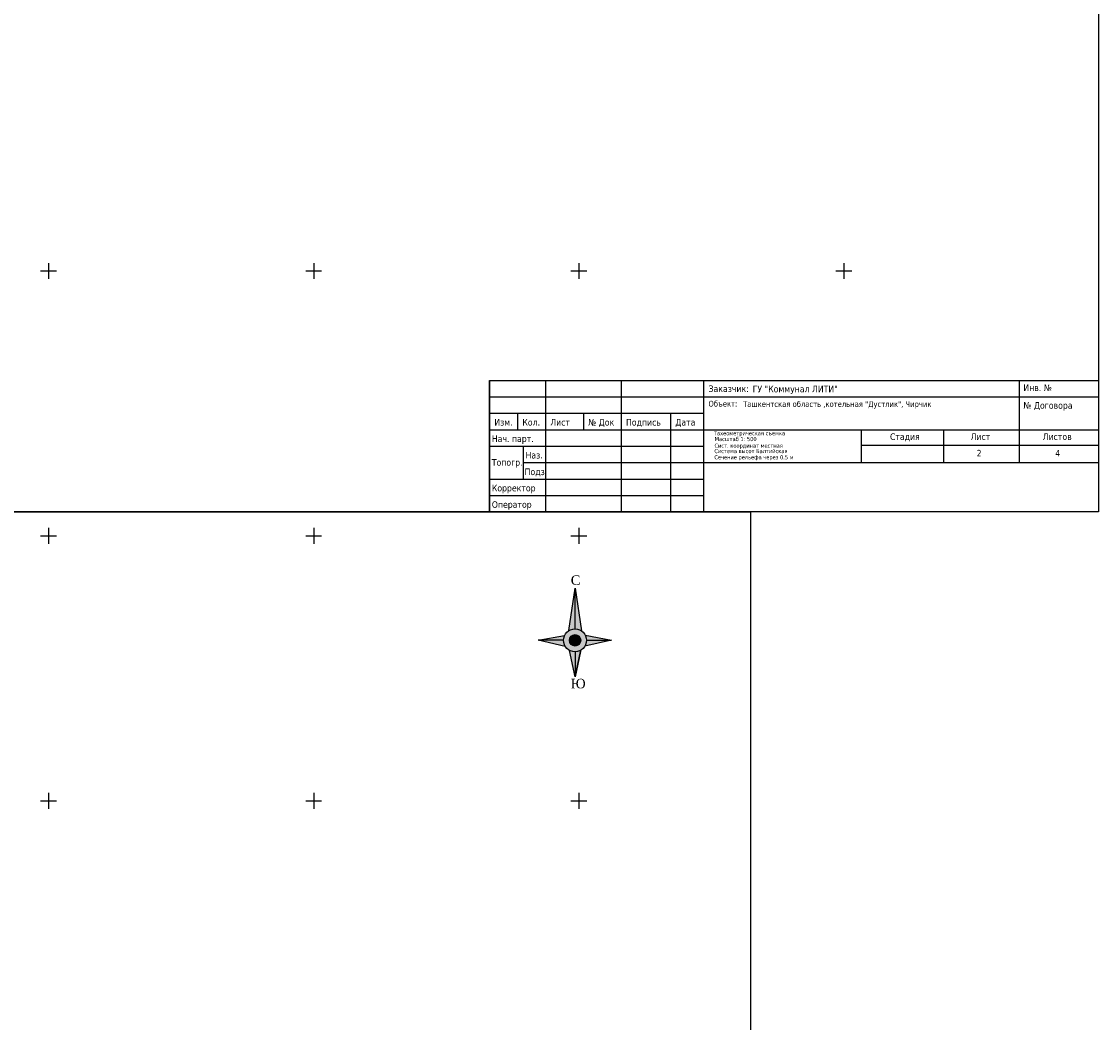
# Model space of a CAD drawing. Header units: metres. Extents: x 548732 to 549770, y 4592490 to 4594056.
# Tile 45 of 61: x 549495 to 549699, y 4593279 to 4593468. Entities that reach past the tile are written whole.
import ezdxf

# ---------------------------------------------------------------- set-up
doc = ezdxf.new("R2010")
doc.units = ezdxf.units.M
doc.header["$PDMODE"] = 32
doc.header["$PDSIZE"] = 0.3
for name, color, linetype in [('(001) Сетка', 92, 'Continuous'), ('(002) Рамка', 7, 'Continuous'), ('shtamp_роза-ветров', 7, 'Continuous')]:
    doc.layers.add(name, color=color, linetype=linetype)
doc.styles.get("Standard").update_dxf_attribs({"font": 'simplex.shx'})

# ---------------------------------------------------------------- blocks, each defined once
blk = doc.blocks.new('RV')
at = {"layer": 'shtamp_роза-ветров', "ltscale": 0.5}
for color, points in [(0, [(0, 32.91), (0, 7.23, 0.147358), (-4, 6.03)]), (6, [(0, 32.91), (0, 7.23, -0.147358), (4, 6.03)]), (2, [(-6.57, 3.03), (-23.19, 0), (-7.23, 0, -0.108367)]), (40, [(3.58, 0, 1), (-3.58, 0, 1)]), (2, [(7.23, 0, 0.135091), (6.22, 3.7), (22.95, 0)]), (7, [(7.23, 0, -0.135091), (6.22, -3.7), (22.95, 0)]), (7, [(-7.23, 0, 0.135091), (-6.22, -3.7), (-22.95, 0)]), (0, [(0, -7.23, -0.127803), (-3.52, -6.32), (0, -22.95)]), (6, [(0, -7.23, 0.127803), (3.52, -6.32), (0, -22.95)])]:
    blk.add_hatch(color=color, dxfattribs=at).paths.add_polyline_path(points)
h = blk.add_hatch(color=72, dxfattribs=at)
h.paths.add_polyline_path([(7.23, 0, 1), (-7.23, 0, 1)])
h.paths.add_polyline_path([(-3.58, 0, -1), (3.58, 0, -1)], flags=16)
at = {"layer": 'shtamp_роза-ветров', "linetype": 'Continuous', "ltscale": 5}
for points in [[(-3.88, 6.1), (0, 32.91), (4, 6.03)], [(0, 7.23), (0, 32.91)], [(-6.13, -3.84), (-23.19, 0), (-6.57, 3.03)], [(-7.23, 0), (-23.19, 0)], [(-7.23, 0), (-23.19, 0)], [(6.45, 3.27), (22.95, 0), (6.22, -3.7)], [(0, -22.95), (0, -22.95), (3.4, -7.03), (0, -22.95), (-3.52, -6.32)], [(0, -22.95), (3.56, -6.3)]]:
    blk.add_lwpolyline(points, dxfattribs=at)
at = {"layer": 'shtamp_роза-ветров', "ltscale": 0.5}
for points in [[(0, 7.23), (0, 32.91)], [(-7.23, 0), (-23.19, 0)], [(-7.23, 0), (-23.19, 0)], [(7.23, 0), (22.95, 0)], [(0, -7.23), (0, -22.95)]]:
    blk.add_lwpolyline(points, dxfattribs=at)
at = {"layer": 'shtamp_роза-ветров', "color": 0, "ltscale": 0.5, "const_width": 0.4}
blk.add_lwpolyline([(-3.52, -6.32, -0.391931), (-6.57, 3.03, -0.459903), (4, 6.03, -0.129847), (6.45, 3.27, -0.256992), (6.22, -3.7, -0.405845), (-3.52, -6.32, -0.053016)], format="xyb", dxfattribs=at)
at = {"layer": 'shtamp_роза-ветров', "linetype": 'Continuous', "ltscale": 5}
for radius in [7.23, 3.58]:
    blk.add_circle((0, 0), radius, dxfattribs=at)
at = {"layer": 'shtamp_роза-ветров', "ltscale": 0.5}
blk.add_point((0, 0), dxfattribs=at)
at = {"layer": 'shtamp_роза-ветров', "color": 0, "ltscale": 0.5, "char_height": 6, "width": 6.968, "attachment_point": 1}
for s, insert in [('{\\fTimes New Roman|b0|i0|c204|p18;C}', (-2.68, 40.85)), ('{\\fTimes New Roman|b0|i0|c204|p18;Ю}', (-2.68, -24.2))]:
    blk.add_mtext(s, dxfattribs=dict(at, insert=insert))

msp = doc.modelspace()

# ---------------------------------------------------------------- linework, layer by layer
at = {"layer": '(001) Сетка'}
for p, q in [((549500.51, 4593422), (549500.51, 4593419)), ((549550.51, 4593422), (549550.51, 4593419)), ((549600.51, 4593422), (549600.51, 4593419)), ((549650.51, 4593422), (549650.51, 4593419)), ((549499.01, 4593420.5), (549502.01, 4593420.5)), ((549549.01, 4593420.5), (549552.01, 4593420.5)), ((549599.01, 4593420.5), (549602.01, 4593420.5)), ((549649.01, 4593420.5), (549652.01, 4593420.5)), ((549499.01, 4593370.5), (549502.01, 4593370.5)), ((549500.51, 4593372), (549500.51, 4593369)), ((549549.01, 4593370.5), (549552.01, 4593370.5)), ((549550.51, 4593372), (549550.51, 4593369)), ((549599.01, 4593370.5), (549602.01, 4593370.5)), ((549600.51, 4593372), (549600.51, 4593369)), ((549500.51, 4593322), (549500.51, 4593319)), ((549550.51, 4593322), (549550.51, 4593319)), ((549600.51, 4593322), (549600.51, 4593319)), ((549499.01, 4593320.5), (549502.01, 4593320.5)), ((549549.01, 4593320.5), (549552.01, 4593320.5)), ((549599.01, 4593320.5), (549602.01, 4593320.5))]:
    msp.add_line(p, q, dxfattribs=at)
at = {"layer": '(002) Рамка'}
for points in [[(549108.19, 4593715.53), (549698.54, 4593715.53), (549698.54, 4593375.02), (549108.19, 4593375.02)], [(548864.93, 4593375.02), (549632.93, 4593375.02), (549632.93, 4593034.5), (548864.93, 4593034.5)]]:
    msp.add_lwpolyline(points, close=True, dxfattribs=at)
at = {"layer": '(002) Рамка', "flags": 128}
msp.add_lwpolyline([(549698.54, 4593375.02), (549583.69, 4593375.02), (549583.69, 4593399.85), (549698.54, 4593399.85)], close=True, dxfattribs=at)
for points in [[(549583.69, 4593399.85), (549698.54, 4593399.85)], [(549583.69, 4593399.85), (549583.69, 4593375.02)], [(549583.69, 4593399.85), (549624.04, 4593399.85)], [(549594.25, 4593399.85), (549594.25, 4593375.02)], [(549608.52, 4593399.85), (549608.52, 4593375.02)], [(549624.04, 4593399.85), (549624.04, 4593375.02)], [(549683.64, 4593390.33), (549683.64, 4593399.85)], [(549583.69, 4593396.74), (549624.04, 4593396.74)], [(549624.04, 4593396.74), (549698.54, 4593396.74)], [(549583.69, 4593393.64), (549624.04, 4593393.64)], [(549588.97, 4593393.64), (549588.97, 4593390.54)], [(549601.39, 4593393.64), (549601.39, 4593390.54)], [(549617.84, 4593393.64), (549617.84, 4593375.02)], [(549583.69, 4593390.54), (549624.04, 4593390.54)], [(549624.04, 4593390.54), (549698.54, 4593390.54)], [(549653.78, 4593390.33), (549653.78, 4593384.33)], [(549669.36, 4593384.33), (549669.36, 4593390.33)], [(549683.64, 4593384.33), (549683.64, 4593390.33)], [(549583.69, 4593387.43), (549624.04, 4593387.43)], [(549590.06, 4593381.22), (549590.06, 4593387.43)], [(549653.78, 4593387.61), (549698.54, 4593387.61)], [(549590.06, 4593384.33), (549624.04, 4593384.33)], [(549624.04, 4593384.33), (549698.54, 4593384.33)], [(549583.69, 4593381.22), (549624.04, 4593381.22)], [(549583.69, 4593378.12), (549624.04, 4593378.12)]]:
    msp.add_lwpolyline(points, dxfattribs=at)

# ---------------------------------------------------------------- block references
at = {"layer": '(002) Рамка', "xscale": 0.3000000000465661, "yscale": 0.3000000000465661, "zscale": 0.3000000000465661}
msp.add_blockref('RV', (549599.81, 4593350.8), dxfattribs=at)

# ---------------------------------------------------------------- texts
at = {"layer": '(002) Рамка', "attachment_point": 1}
for s, insert, char_height, width in [('{\\fTahoma|b0|i0|c204|p34;Заказчик:\\fTahoma|b0|i0|c0|p34; }', (549624.99, 4593398.9), 1.2415, 108.2668), ('{\\fTahoma|b0|i0|c204|p34;ГУ\\fTahoma|b0|i0|c0|p34; \\fTahoma|b0|i0|c204|p34;"Коммунал\\fTahoma|b0|i0|c0|p34; \\fTahoma|b0|i0|c204|p34;ЛИТИ"}', (549633.31, 4593398.85), 1.24153, 108.2668), ('{\\fTahoma|b0|i0|c204|p34;Инв. №}', (549684.37, 4593399.08), 1.2415, 108.2668), ('{\\fTahoma|b0|i0|c204|p34;Объект: }', (549624.97, 4593396), 1.0863, 58.3582), ('{\\fTahoma|b0|i0|c204|p34;Ташкентская область \\fTahoma|b0|i0|c0|p34;,\\fTahoma|b0|i0|c204|p34;котельная \\fTahoma|b0|i0|c0|p34;"\\fTahoma|b0|i0|c204|p34;Дустлик\\fTahoma|b0|i0|c0|p34;", \\fTahoma|b0|i0|c204|p34;Чирчик}', (549631.51, 4593395.93), 1.08634, 58.3582), ('{\\fTahoma|b0|i0|c204|p34;№ Договора}', (549684.37, 4593395.75), 1.2415, 108.2668), ('{\\fTahoma|b0|i0|c204|p34;Изм.}', (549584.59, 4593392.57), 1.2415, 108.2668), ('{\\fTahoma|b0|i0|c204|p34;Кол.}', (549589.87, 4593392.57), 1.2415, 108.2668), ('{\\fTahoma|b0|i0|c204|p34;Лист}', (549595.14, 4593392.57), 1.2415, 108.2668), ('{\\fTahoma|b0|i0|c204|p34;№ Док}', (549602.28, 4593392.57), 1.2415, 108.2668), ('{\\fTahoma|b0|i0|c204|p34;Подпись}', (549609.42, 4593392.57), 1.2415, 108.2668), ('{\\fTahoma|b0|i0|c204|p34;Дата}', (549618.73, 4593392.57), 1.2415, 108.2668), ('{\\fTahoma|b0|i0|c204|p34;Нач. парт.}', (549584.11, 4593389.47), 1.2415, 108.2668), ('{\\fTahoma|b0|i0|c204|p34;Тахеометрическая съемка}', (549626, 4593390.27), 0.776, 108.2668), ('{\\fTahoma|b0|i0|c204|p34;Масштаб 1: \\fTahoma|b0|i0|c0|p34;5\\fTahoma|b0|i0|c204|p34;0\\fTahoma|b0|i0|c0|p34;0}', (549626.14, 4593389.17), 0.77596, 108.2668), ('{\\fTahoma|b0|i0|c204|p34;Стадия}', (549659.21, 4593389.86), 1.2415, 108.2668), ('{\\fTahoma|b0|i0|c204|p34;Лист}', (549674.41, 4593389.86), 1.2415, 108.2668), ('{\\fTahoma|b0|i0|c204|p34;Листов}', (549688.02, 4593389.86), 1.2415, 108.2668), ('{\\fTahoma|b0|i0|c204|p34;Система высот Балтийская}', (549626.08, 4593386.9), 0.776, 108.2668), ('{\\fTahoma|b0|i0|c204|p34;Сист. координат местная}', (549626.11, 4593387.92), 0.776, 108.2668), ('{\\fTahoma|b0|i0|c0|p34;2}', (549675.56, 4593386.74), 1.2415, 108.2668), ('{\\fTahoma|b0|i0|c0|p34;4}', (549690.39, 4593386.74), 1.2415, 108.2668), ('{\\fTahoma|b0|i0|c204|p34;Топогр.}', (549584.11, 4593385), 1.2415, 108.2668), ('{\\fTahoma|b0|i0|c204|p34;Наз.}', (549590.47, 4593386.36), 1.2415, 108.2668), ('{\\fTahoma|b0|i0|c204|p34;Сечение рельефа через 0.5 м}', (549626.08, 4593385.74), 0.776, 108.2668), ('{\\fTahoma|b0|i0|c204|p34;Подз.}', (549590.3, 4593383.23), 1.2415, 108.2668), ('{\\fTahoma|b0|i0|c204|p34;Корректор}', (549584.11, 4593380.15), 1.2415, 108.2668), ('{\\fTahoma|b0|i0|c204|p34;Оператор}', (549584.11, 4593377.05), 1.2415, 108.2668)]:
    msp.add_mtext(s, dxfattribs=dict(at, insert=insert, char_height=char_height, width=width))

doc.saveas('drawing.dxf')
